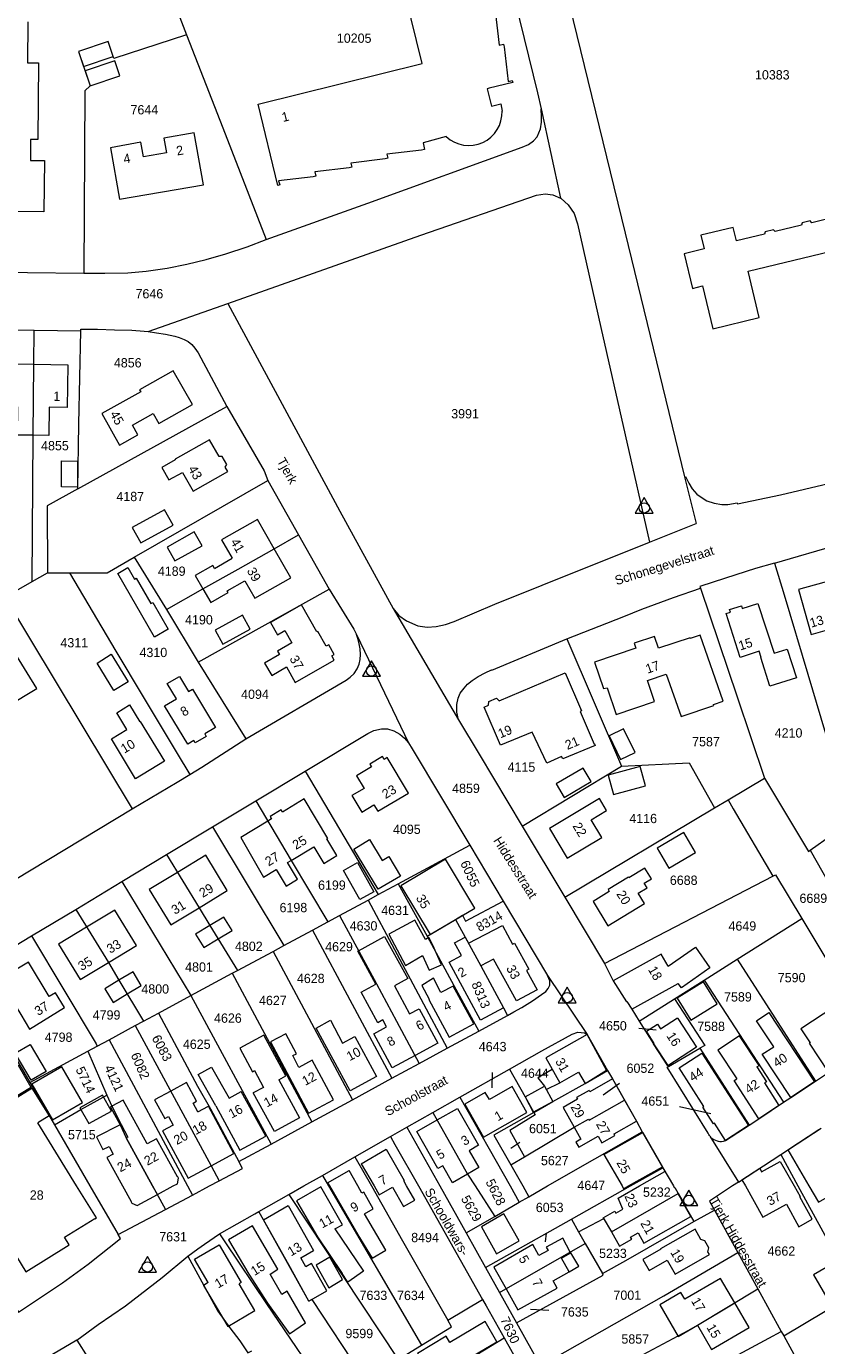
# Model space of a CAD drawing. Header units: metres. Extents: x 195864 to 198202, y 543264 to 544906.
# Tile 7 of 57: x 196071 to 196224, y 543469 to 543724. Entities that reach past the tile are written whole.
import ezdxf
from ezdxf.enums import TextEntityAlignment as Align

# ---------------------------------------------------------------- set-up
doc = ezdxf.new("R2010")
doc.units = ezdxf.units.M
doc.header["$MEASUREMENT"] = 0
for name, color, linetype, lineweight in [('Level 1', 7, 'Continuous', 0), ('Level 10', 7, 'Continuous', 0), ('Level 11', 7, 'Continuous', 0), ('Level 2', 7, 'Continuous', 0), ('Level 31', 7, 'Continuous', 0), ('Level 32', 7, 'Continuous', 0), ('Level 34', 7, 'Continuous', 0)]:
    doc.layers.add(name, color=color, linetype=linetype, lineweight=lineweight)
doc.styles.add('Style-CHAR_FAST_FONT', font='CHAR_FAST_FONT.shx')

# ---------------------------------------------------------------- blocks, each defined once
blk = doc.blocks.new('DC')
at = {"layer": 'Level 10', "color": 7, "linetype": 'Continuous', "lineweight": 0, "flags": 128}
blk.add_lwpolyline([(-1.84, -0.9), (1.63, -0.9), (-0.11, 2.1), (-1.84, -0.9)], dxfattribs=at)
at = {"layer": 'Level 10', "color": 7, "linetype": 'Continuous', "lineweight": 0}
blk.add_circle((-0.11, 0.11), 1, dxfattribs=at)

msp = doc.modelspace()

# ---------------------------------------------------------------- linework, layer by layer
at = {"layer": 'Level 1', "color": 7, "linetype": 'Continuous', "lineweight": 0}
for p, q in [((196095.02, 543740.85), (196102.07, 543722.71)), ((196170.63, 543708.39), (196174.39, 543691.1)), ((196094.61, 543665.3), (196110.02, 543670.74)), ((196072.57, 543665.58), (196081.61, 543665.45)), ((196081.05, 543634.89), (196109.87, 543650.83)), ((196091.94, 543621.68), (196117.77, 543636.47)), ((196117.77, 543636.47), (196123.71, 543625.97)), ((196198.41, 543637.23), (196200.61, 543628.18)), ((196191.64, 543624.59), (196200.61, 543628.18)), ((196123.71, 543625.97), (196129.65, 543615.47)), ((196215.82, 543620.53), (196228.65, 543624.23)), ((196091.94, 543621.68), (196098.14, 543611.51)), ((196072.17, 543616.93), (196075.15, 543618.66)), ((196075.15, 543618.66), (196079.39, 543618.66)), ((196066.91, 543613.89), (196072.17, 543616.93)), ((196104.32, 543601.36), (196129.65, 543615.47)), ((196066.91, 543613.89), (196091.5, 543572.94)), ((196098.14, 543611.51), (196104.32, 543601.36)), ((196142.03, 543611.71), (196154.69, 543590.22)), ((196134.92, 543606.68), (196144.98, 543585.72)), ((196175.59, 543605.87), (196186.22, 543581.21)), ((196104.32, 543601.36), (196113.55, 543586.49)), ((196115.48, 543574.54), (196124.99, 543580.27)), ((196124.99, 543580.27), (196139.14, 543556.38)), ((196167, 543569.63), (196186.22, 543581.21)), ((196206.82, 543574.71), (196213.88, 543578.92)), ((196107.06, 543569.46), (196115.48, 543574.54)), ((196204.19, 543573.15), (196206.82, 543574.71)), ((196050.49, 543548.18), (196091.5, 543572.94)), ((196175.22, 543555.89), (196204.19, 543573.15)), ((196098.2, 543564.12), (196107.06, 543569.46)), ((196107.06, 543569.46), (196120.89, 543546.54)), ((196167, 543569.63), (196175.22, 543555.89)), ((196222.72, 543564.96), (196226.92, 543567.95)), ((196089.56, 543558.92), (196098.2, 543564.12)), ((196143.01, 543558.47), (196156.84, 543565.92)), ((196156.84, 543565.92), (196163.31, 543555.09)), ((196080.6, 543553.52), (196089.56, 543558.92)), ((196089.56, 543558.92), (196102.91, 543536.85)), ((196182.91, 543543.03), (196215.48, 543559.92)), ((196137.18, 543555.32), (196139.14, 543556.38)), ((196139.14, 543556.38), (196143.01, 543558.47)), ((196143.01, 543558.47), (196148.57, 543548.31)), ((196072.07, 543548.37), (196080.6, 543553.52)), ((196131.63, 543552.33), (196137.18, 543555.32)), ((196137.18, 543555.32), (196152.47, 543526.66)), ((196163.31, 543555.09), (196171.9, 543540.72)), ((196175.22, 543555.89), (196182.91, 543543.03)), ((196126.42, 543549.52), (196129.38, 543551.12)), ((196129.38, 543551.12), (196131.63, 543552.33)), ((196148.57, 543548.31), (196154.08, 543551.57)), ((196208.55, 543543.86), (196221.07, 543551.77)), ((196221.07, 543551.77), (196235.29, 543527.99)), ((196120.89, 543546.54), (196126.42, 543549.52)), ((196126.42, 543549.52), (196141.76, 543520.83)), ((196059.6, 543540.86), (196072.07, 543548.37)), ((196118.78, 543545.4), (196120.89, 543546.54)), ((196111.9, 543541.69), (196118.78, 543545.4)), ((196118.78, 543545.4), (196134.17, 543516.7)), ((196202.19, 543539.84), (196208.55, 543543.86)), ((196208.55, 543543.86), (196223.72, 543520.26)), ((196059.6, 543540.86), (196071.72, 543520.03)), ((196102.91, 543536.85), (196110.9, 543541.16)), ((196110.9, 543541.16), (196111.9, 543541.69)), ((196110.9, 543541.16), (196126.27, 543512.4)), ((196171.9, 543540.72), (196179.54, 543529.34)), ((196196.46, 543536.23), (196202.19, 543539.84)), ((196202.19, 543539.84), (196217.55, 543516.2)), ((196096.63, 543533.46), (196102.87, 543536.83)), ((196102.87, 543536.83), (196102.91, 543536.85)), ((196102.87, 543536.83), (196118.4, 543508.12)), ((196189.63, 543531.91), (196196.46, 543536.23)), ((196093.72, 543531.89), (196096.63, 543533.46)), ((196087.05, 543528.29), (196092.11, 543531.02)), ((196092.11, 543531.02), (196093.72, 543531.89)), ((196158.58, 543529.98), (196164.14, 543533)), ((196084.79, 543527.08), (196087.05, 543528.29)), ((196087.05, 543528.29), (196102.25, 543500)), ((196152.47, 543526.66), (196158.58, 543529.98)), ((196179.54, 543529.34), (196183.5, 543522.36)), ((196071.72, 543520.03), (196082.93, 543526.07)), ((196082.93, 543526.07), (196084.79, 543527.08)), ((196082.93, 543526.07), (196086.66, 543517.6)), ((196147.08, 543523.72), (196152.47, 543526.66)), ((196195.27, 543523.11), (196201.38, 543526.64)), ((196201.38, 543526.64), (196210.9, 543511.8)), ((196141.76, 543520.83), (196147.08, 543523.72)), ((196134.17, 543516.7), (196141.76, 543520.83)), ((196154.95, 543517.2), (196164.5, 543522.62)), ((196061.01, 543512.56), (196072.18, 543519.24)), ((196071.72, 543520.03), (196072.18, 543519.24)), ((196072.18, 543519.24), (196076.48, 543511.85)), ((196126.27, 543512.4), (196134.17, 543516.7)), ((196149.72, 543514.24), (196154.95, 543517.2)), ((196154.95, 543517.2), (196164.65, 543500)), ((196144.67, 543511.37), (196149.72, 543514.24)), ((196076.48, 543511.85), (196083.37, 543500)), ((196118.4, 543508.12), (196126.27, 543512.4)), ((196141.51, 543509.56), (196144.67, 543511.37)), ((196144.67, 543511.37), (196151.05, 543500)), ((196171.89, 543500), (196190.21, 543510.51)), ((196190.21, 543510.51), (196194.19, 543503.51)), ((196217, 543506.09), (196224.81, 543511.2)), ((196112.16, 543504.73), (196118.4, 543508.12)), ((196134.61, 543505.63), (196141.51, 543509.56)), ((196203.27, 543509.67), (196208.81, 543500.74)), ((196128.33, 543502.06), (196134.61, 543505.63)), ((196134.61, 543505.63), (196137.81, 543500)), ((196164.79, 543504.07), (196167.44, 543505.64)), ((196208.81, 543500.74), (196217, 543506.09)), ((196217, 543506.09), (196220.32, 543500)), ((196164.79, 543504.07), (196167.08, 543500)), ((196187.96, 543500), (196194.19, 543503.51)), ((196194.19, 543503.51), (196196.23, 543500)), ((196095.49, 543500), (196097.97, 543495.48)), ((196102.25, 543500), (196103.19, 543498.25)), ((196103.19, 543498.25), (196106.49, 543500)), ((196106.49, 543500), (196108.37, 543501)), ((196121.81, 543498.34), (196124.72, 543500)), ((196124.72, 543500), (196128.33, 543502.06)), ((196128.33, 543502.06), (196129.53, 543500)), ((196129.53, 543500), (196147.52, 543469.18)), ((196146.9, 543500), (196159.32, 543478.02)), ((196151.05, 543500), (196156.12, 543490.95)), ((196157.9, 543500), (196161.67, 543494.13)), ((196164.65, 543500), (196166.42, 543496.86)), ((196167.08, 543500), (196168.25, 543497.91)), ((196168.25, 543497.91), (196171.89, 543500)), ((196176.52, 543493.56), (196187.96, 543500)), ((196208.81, 543500.74), (196207.68, 543500)), ((196220.32, 543500), (196231.59, 543479.35)), ((196097.97, 543495.48), (196103.19, 543498.25)), ((196116.02, 543495.05), (196121.81, 543498.34)), ((196121.81, 543498.34), (196143, 543466.43)), ((196166.42, 543496.86), (196168.25, 543497.91)), ((196088.83, 543490.63), (196097.97, 543495.48)), ((196115.28, 543494.63), (196116.02, 543495.05)), ((196121.67, 543484.99), (196116.02, 543495.05)), ((196161.67, 543494.13), (196166.42, 543496.86)), ((196200.18, 543493.11), (196204.18, 543495.34)), ((196204.18, 543495.34), (196208.72, 543487.11)), ((196108.42, 543490.75), (196115.28, 543494.63)), ((196156.12, 543490.95), (196161.67, 543494.13)), ((196159.9, 543484.2), (196176.52, 543493.56)), ((196176.52, 543493.56), (196177.9, 543491.14)), ((196156.12, 543490.95), (196159.9, 543484.2)), ((196177.9, 543491.14), (196179.18, 543488.89)), ((196162.6, 543479.4), (196179.18, 543488.89)), ((196179.18, 543488.89), (196182.5, 543483.06)), ((196208.72, 543487.11), (196212.58, 543480.1)), ((196159.9, 543484.2), (196162.6, 543479.4)), ((196212.58, 543480.1), (196217.1, 543471.88)), ((196126.27, 543478.05), (196136.57, 543462.5)), ((196152.61, 543474.01), (196159.32, 543478.02)), ((196162.6, 543479.4), (196165.87, 543473.55)), ((196217.58, 543471.01), (196231.59, 543479.35)), ((196165.87, 543473.55), (196170.55, 543465.22)), ((196217.1, 543471.88), (196217.58, 543471.01)), ((196080.85, 543470.19), (196095.74, 543446.68)), ((196140.44, 543456.58), (196163.49, 543470.63)), ((196163.49, 543470.63), (196170.37, 543458.46)), ((196217.58, 543471.01), (196219.95, 543466.76)), ((196143, 543466.43), (196147.52, 543469.18))]:
    msp.add_line(p, q, dxfattribs=at)
at = {"layer": 'Level 1', "color": 7, "linetype": 'Continuous', "lineweight": 0, "flags": 128}
for points in [[(196157.8, 543760.98), (196169.96, 543711.47), (196170.63, 543708.39)], [(196173.61, 543738.08), (196174.47, 543734.52), (196174.64, 543734.55), (196186.93, 543684.37), (196198.41, 543637.23)], [(196102.07, 543722.71), (196088.01, 543718.14), (196086.9, 543721.4), (196081.16, 543719.5), (196083.4, 543712.87), (196082.38, 543711.88), (196082.21, 543676.62)], [(196102.07, 543722.71), (196109.07, 543704.72), (196117.47, 543683.09)], [(196117.47, 543683.09), (196137.12, 543690.13), (196166.96, 543700.99), (196168.22, 543701.49), (196169.16, 543702.18), (196169.87, 543702.96), (196170.53, 543704.56), (196170.75, 543705.8), (196170.74, 543706.91), (196170.63, 543708.39)], [(196110.02, 543670.74), (196147.38, 543683.93), (196169.73, 543691.68), (196171.41, 543691.97), (196172.94, 543691.77), (196174.39, 543691.1)], [(196174.39, 543691.1), (196174.52, 543691.04), (196175.9, 543689.82), (196177.03, 543688.16), (196177.69, 543686.17), (196182.23, 543666.09), (196191.64, 543624.59)], [(196082.21, 543676.62), (196086.26, 543676.59), (196090.71, 543676.69), (196094.23, 543677.01), (196098.31, 543677.57), (196102.09, 543678.34), (196105.87, 543679.24), (196109.63, 543680.33), (196113.79, 543681.7), (196117.47, 543683.09)], [(196019.82, 543677.25), (196060.32, 543676.85), (196082.21, 543676.62)], [(196110.02, 543670.74), (196120.08, 543652.1), (196131.73, 543630.54), (196142.03, 543611.71)], [(196063.53, 543665.36), (196063.53, 543665.67), (196072.57, 543665.58)], [(196072.17, 543616.93), (196072.37, 543645.26), (196072.51, 543658.97), (196072.57, 543665.58)], [(196081.05, 543634.89), (196081.23, 543647.41), (196081.61, 543665.45)], [(196081.61, 543665.45), (196081.61, 543665.74), (196084.83, 543665.77), (196088.12, 543665.66), (196091.44, 543665.59), (196093.82, 543665.4), (196094.61, 543665.3)], [(196094.61, 543665.3), (196096.23, 543665.08), (196097.97, 543664.78), (196099.78, 543664.4), (196100.63, 543664.16), (196101.6, 543663.8), (196102.36, 543663.37), (196103.06, 543662.82), (196103.68, 543662.11), (196104.31, 543661.17), (196109.87, 543650.83)], [(196109.87, 543650.83), (196117.05, 543638.35), (196117.77, 543636.47)], [(196198.41, 543637.23), (196198.6, 543637.28), (196199.2, 543635.95), (196199.89, 543634.91), (196200.79, 543633.88), (196201.81, 543633.12), (196202.73, 543632.58), (196204.12, 543632.08), (196205.58, 543631.84), (196206.77, 543631.83), (196208.6, 543632.15), (196208.64, 543631.95), (196216.95, 543633.72), (196226.23, 543635.92), (196231.35, 543637.11), (196233.13, 543637.68), (196240.66, 543639.5), (196250.98, 543641.73), (196254.58, 543642.42), (196261.27, 543643.74), (196267.47, 543644.86), (196270.68, 543645.37), (196274.5, 543645.81), (196279.06, 543646.31)], [(196081.05, 543634.89), (196075.07, 543631.62), (196075.15, 543618.66)], [(196098.14, 543611.51), (196105.22, 543615.52), (196112.05, 543619.35), (196119.01, 543623.28), (196123.71, 543625.97)], [(196142.03, 543611.71), (196143.1, 543610.37), (196144.61, 543609.36), (196146.8, 543608.4), (196148.59, 543608.14), (196150.37, 543608.22), (196152.17, 543608.66), (196153.82, 543609.22), (196161.71, 543612.56), (196170.86, 543616.26), (196191.64, 543624.59)], [(196079.39, 543618.66), (196086.67, 543618.66), (196091.94, 543621.68)], [(196215.82, 543620.53), (196212.09, 543619.44), (196206.3, 543617.62), (196201.38, 543615.96), (196201.48, 543615.67)], [(196215.82, 543620.53), (196217.66, 543614.35), (196222.26, 543599.04), (196230.72, 543570.65)], [(196079.39, 543618.66), (196088.4, 543603.45), (196093.64, 543594.65), (196100.25, 543583.66), (196102.68, 543579.6)], [(196129.65, 543615.47), (196134.39, 543607.72), (196134.92, 543606.68)], [(196175.59, 543605.87), (196186.67, 543610.15), (196190.16, 543611.6), (196196.25, 543613.85), (196201.48, 543615.67)], [(196201.48, 543615.67), (196208.58, 543594.67), (196213.88, 543578.92)], [(196113.55, 543586.49), (196132.95, 543597.88), (196133.7, 543598.44), (196134.45, 543599.18), (196135.07, 543600.05), (196135.44, 543600.94), (196135.63, 543601.89), (196135.69, 543602.86), (196135.61, 543603.93), (196135.47, 543604.9), (196135.25, 543605.76), (196134.92, 543606.68)], [(196154.69, 543590.22), (196154.32, 543591.65), (196154.34, 543593.15), (196154.58, 543594.36), (196155, 543595.32), (196155.74, 543596.32), (196156.4, 543597.12), (196157.33, 543597.83), (196158.48, 543598.59), (196159.84, 543599.29), (196161.05, 543599.88), (196161.12, 543599.79), (196175.59, 543605.87)], [(196154.69, 543590.22), (196158.66, 543583.57), (196167, 543569.63)], [(196124.99, 543580.27), (196137.11, 543587.57), (196138.31, 543588.15), (196139.75, 543588.44), (196140.94, 543588.42), (196142.18, 543588.03), (196143.32, 543587.39), (196144.2, 543586.61), (196144.98, 543585.72)], [(196102.68, 543579.6), (196104.99, 543581.01), (196113.55, 543586.49)], [(196144.98, 543585.72), (196145.71, 543584.61), (196156.84, 543565.92)], [(196186.22, 543581.21), (196199.27, 543581.86), (196204.19, 543573.15)], [(196091.5, 543572.94), (196100.23, 543578.11), (196102.68, 543579.6)], [(196213.88, 543578.92), (196222.38, 543564.72), (196222.72, 543564.96)], [(196115.48, 543574.54), (196122.28, 543562.97), (196129.38, 543551.12)], [(196206.82, 543574.71), (196207.83, 543572.98), (196215.48, 543559.92)], [(196098.2, 543564.12), (196104.48, 543553.83), (196106.54, 543550.4), (196111.9, 543541.69)], [(196222.72, 543564.96), (196232.82, 543547.14), (196234.64, 543544.27), (196234.07, 543543.91), (196241.83, 543532.24)], [(196215.48, 543559.92), (196216.02, 543560.2), (196221.07, 543551.77)], [(196080.6, 543553.52), (196086.92, 543543.23), (196088.97, 543539.79), (196093.72, 543531.89)], [(196154.08, 543551.57), (196155.42, 543552.37), (196156.02, 543551.24), (196163.31, 543555.09)], [(196131.63, 543552.33), (196138.77, 543539.12), (196142.66, 543531.87), (196147.08, 543523.72)], [(196154.08, 543551.57), (196158.97, 543542.58), (196163.35, 543534.48), (196164.14, 543533)], [(196072.07, 543548.37), (196084.54, 543527.51), (196084.79, 543527.08)], [(196148.57, 543548.31), (196153.77, 543538.76), (196158.58, 543529.98)], [(196182.91, 543543.03), (196184.56, 543539.72), (196187.15, 543535.65), (196187.25, 543535.71), (196188.19, 543534.23), (196189.63, 543531.91)], [(196164.14, 543533), (196165.39, 543533.68), (196166.89, 543534.56), (196169.01, 543535.84), (196170.74, 543537.02), (196171.53, 543537.66), (196172.03, 543538.23), (196172.31, 543538.86), (196172.32, 543539.67), (196171.9, 543540.72)], [(196196.46, 543536.23), (196202.33, 543527.19), (196201.38, 543526.64)], [(196096.63, 543533.46), (196104.2, 543519.31), (196106.66, 543514.95), (196112.16, 543504.73)], [(196092.11, 543531.02), (196106.8, 543503.91), (196108.37, 543501)], [(196189.63, 543531.91), (196192.37, 543527.49), (196195.27, 543523.11)], [(196164.5, 543522.62), (196170.76, 543526.17), (196176.67, 543529.37), (196177.75, 543529.78), (196179.02, 543529.65), (196179.54, 543529.34)], [(196223.72, 543520.26), (196226.23, 543521.96), (196233.15, 543526.54), (196235.29, 543527.99)], [(196203.27, 543509.67), (196203.2, 543509.76), (196203.08, 543509.94), (196202.94, 543510.2), (196195.02, 543522.97), (196195.27, 543523.11)], [(196164.5, 543522.62), (196167.55, 543517.22), (196169.23, 543514.23)], [(196169.23, 543514.23), (196172.92, 543516.36), (196179.14, 543519.83), (196183.5, 543522.36)], [(196183.5, 543522.36), (196184.43, 543520.72), (196186.75, 543516.61)], [(196217.55, 543516.2), (196218.93, 543517.12), (196223.72, 543520.26)], [(196076.48, 543511.85), (196081.6, 543514.8), (196086.66, 543517.6)], [(196086.66, 543517.6), (196087.62, 543515.42), (196089.41, 543511.9), (196090.68, 543509.43), (196090.4, 543509.29), (196095.49, 543500)], [(196167.44, 543505.64), (196177.06, 543511.35), (196179.84, 543512.96), (196179.97, 543512.72), (196186.75, 543516.61)], [(196186.75, 543516.61), (196189.08, 543512.53), (196190.21, 543510.51)], [(196210.9, 543511.8), (196212.75, 543513.01), (196217.55, 543516.2)], [(196149.72, 543514.24), (196156.42, 543502.31), (196157.9, 543500)], [(196169.23, 543514.23), (196161.53, 543509.86), (196164.79, 543504.07)], [(196169.23, 543514.23), (196169.51, 543513.74), (196164.59, 543510.74), (196167.44, 543505.64)], [(196203.27, 543509.67), (196203.43, 543509.47), (196203.74, 543509.19), (196204.03, 543509), (196204.35, 543508.85), (196204.68, 543508.73), (196204.91, 543508.68), (196205.19, 543508.64), (196205.55, 543508.64), (196205.95, 543508.69), (196206.33, 543508.81), (196210.9, 543511.8)], [(196141.51, 543509.56), (196142.35, 543508.06), (196146.9, 543500)], [(196108.37, 543501), (196112.88, 543503.4), (196112.16, 543504.73)], [(196083.37, 543500), (196087.21, 543493.39), (196088.83, 543490.63)], [(196137.81, 543500), (196143.84, 543489.41), (196152.61, 543474.01)], [(196196.23, 543500), (196196.41, 543499.68), (196196.5, 543499.74), (196197.19, 543498.53)], [(196207.68, 543500), (196203.22, 543497.09), (196204.18, 543495.34)], [(196177.9, 543491.14), (196182.76, 543493.73), (196184.23, 543491.16), (196197.19, 543498.53)], [(196197.19, 543498.53), (196197.88, 543497.34), (196197.78, 543497.28), (196200.18, 543493.11)], [(196182.5, 543483.06), (196187.02, 543485.58), (196200.18, 543493.11)], [(196067.25, 543479.32), (196069.55, 543475.57), (196078.02, 543481.27), (196083.04, 543484.89), (196089.28, 543489.85), (196088.83, 543490.63)], [(196102.31, 543486.4), (196104.24, 543487.84), (196105.52, 543488.76), (196108.42, 543490.75)], [(196108.42, 543490.75), (196109.48, 543489.22), (196117.51, 543477.23), (196130.22, 543458.47), (196124.12, 543454.17)], [(196080.85, 543470.19), (196084.94, 543473.21), (196090.21, 543476.81), (196097.34, 543482.29), (196102.31, 543486.4)], [(196102.31, 543486.4), (196108.1, 543475.8), (196110.44, 543472.59), (196112.38, 543470.07), (196113.92, 543467.69), (196114.71, 543468.14)], [(196126.27, 543478.05), (196125.73, 543477.75), (196121.67, 543484.99)], [(196170.55, 543465.22), (196194.4, 543478.77), (196208.72, 543487.11)], [(196165.87, 543473.55), (196182.68, 543482.75), (196182.5, 543483.06)], [(196190.4, 543467.39), (196199.1, 543472.06), (196200.88, 543473.09), (196212.58, 543480.1)], [(196159.32, 543478.02), (196160, 543476.81), (196163.49, 543470.63)], [(196147.52, 543469.18), (196153.33, 543472.74), (196152.61, 543474.01)], [(196194.55, 543459.75), (196214.69, 543470.58), (196217.1, 543471.88)], [(196080.85, 543470.19), (196067.02, 543462.03), (196067.24, 543461.7)]]:
    msp.add_lwpolyline(points, dxfattribs=at)
at = {"layer": 'Level 11', "color": 7, "linetype": 'Continuous', "lineweight": 13}
for p, q in [((196107.45, 543619.49), (196110.86, 543621.45)), ((196109.92, 543615.16), (196113.32, 543617.11)), ((196197.1, 543532.41), (196200.71, 543526.84)), ((196184.43, 543520.72), (196189.08, 543512.53)), ((196171.63, 543518.66), (196174.24, 543519.93)), ((196104.23, 543514.34), (196106.27, 543515.46)), ((196080.79, 543500), (196073.25, 543512.19)), ((196089.24, 543511.82), (196090.4, 543509.29)), ((196218.4, 543507), (196224.39, 543510.92)), ((196095.49, 543500), (196090.4, 543509.29)), ((196086.66, 543505.53), (196089.69, 543500)), ((196182.8, 543506.1), (196186.3, 543500)), ((196218.4, 543507), (196222.47, 543500)), ((196129.34, 543500.59), (196133.51, 543503)), ((196135.2, 543500), (196133.51, 543503)), ((196135.83, 543504.31), (196138.32, 543500)), ((196187.57, 543500), (196194.1, 543503.68)), ((196189.65, 543500), (196194.61, 543502.82)), ((196216.89, 543504.76), (196219.58, 543500)), ((196096.4, 543498.34), (196099.48, 543500)), ((196099.48, 543500), (196100.28, 543500.43)), ((196129.34, 543500.59), (196129.68, 543500)), ((196144.63, 543500), (196144.06, 543500.99)), ((196209.5, 543501.19), (196210.17, 543500)), ((196219.58, 543500), (196220.75, 543497.94)), ((196182.68, 543493.86), (196184.23, 543491.16)), ((196125.73, 543477.75), (196121.82, 543484.72)), ((196106.23, 543481.3), (196105.31, 543480.76)), ((196125.73, 543477.75), (196129.21, 543479.74)), ((196117.68, 543477.33), (196121.95, 543471.39)), ((196200.88, 543473.09), (196208.09, 543477.41)), ((196121.95, 543471.39), (196125.08, 543473.52))]:
    msp.add_line(p, q, dxfattribs=at)
at = {"layer": 'Level 11', "color": 7, "linetype": 'Continuous', "lineweight": 13, "flags": 128}
for points in [[(196152.3, 543703.02), (196147.83, 543701.83), (196148.11, 543700.56), (196147.49, 543700.42), (196140.82, 543699.63), (196141.02, 543698.83), (196140.49, 543698.7), (196133.84, 543697.91), (196134.04, 543697.11), (196133.51, 543696.98), (196126.85, 543696.2), (196127.05, 543695.4), (196126.52, 543695.27), (196119.87, 543694.48), (196120.07, 543693.68), (196119.68, 543693.59), (196115.88, 543709.28), (196147.64, 543717.15), (196139.04, 543752.07)], [(196071.35, 543725.26), (196071.29, 543717.33), (196073.4, 543717.32), (196073.27, 543702.44), (196071.89, 543702.45), (196071.85, 543698.42), (196074.54, 543698.4), (196074.45, 543688.5), (196038.23, 543688.81), (196038.23, 543688.61), (196028.13, 543688.69), (196028.22, 543698.79), (196028.42, 543698.79), (196028.65, 543722.98), (196028.76, 543722.98), (196028.85, 543733.05)], [(196161.76, 543727.36), (196162.55, 543720.69), (196163.35, 543720.88), (196163.47, 543720.38), (196164.26, 543713.7), (196165.06, 543713.9), (196165.16, 543713.5), (196160.58, 543712.38), (196160.22, 543712.29), (196161.04, 543708.94), (196162.88, 543709.38), (196163.1, 543707.98)], [(196087.87, 543718.53), (196086.9, 543721.4), (196081.16, 543719.5), (196082.13, 543716.62), (196087.87, 543718.53)], [(196089.13, 543714.81), (196088.16, 543717.68), (196082.42, 543715.78), (196083.4, 543712.87), (196089.13, 543714.81)], [(196105.3, 543693.69), (196103.53, 543703.74), (196097.65, 543702.71), (196098.15, 543699.87), (196093.72, 543699.09), (196093.22, 543701.93), (196087.32, 543700.88), (196089.05, 543690.92), (196105.3, 543693.69)], [(196228.14, 543687.62), (196223.03, 543686.37), (196222.7, 543686.71), (196221.15, 543686.34), (196221.01, 543685.88), (196215.9, 543684.64), (196215.58, 543684.98), (196214.02, 543684.61), (196213.89, 543684.15), (196208.45, 543682.83), (196207.82, 543685.45), (196201.54, 543683.93), (196202.18, 543681.31), (196198.31, 543680.37), (196199.9, 543673.67), (196201.88, 543674.14), (196203.86, 543665.81), (196212.86, 543668.04), (196210.73, 543676.97), (196246.05, 543685.52)], [(196079.06, 543658.87), (196078.97, 543650.63), (196075.46, 543650.67), (196075.4, 543645.23), (196072.37, 543645.26), (196069.34, 543645.29), (196069.39, 543650.75), (196065.88, 543650.79), (196065.96, 543659.07), (196072.51, 543658.97), (196079.06, 543658.87)], [(196103.23, 543651.21), (196099.49, 543657.74), (196092.96, 543654.06), (196093.18, 543653.67), (196085.68, 543649.44), (196089.09, 543643.35), (196092.64, 543645.32), (196091.58, 543647.23), (196095.6, 543649.46), (196096.69, 543647.51), (196103.23, 543651.21)], [(196110.02, 543638.24), (196109.53, 543639.09), (196109.82, 543639.59), (196108.96, 543641.11), (196108.38, 543641.11), (196106.52, 543644.38), (196099.83, 543640.59), (196099.88, 543640.5), (196097.27, 543639.02), (196098.64, 543636.6), (196101.25, 543638.07), (196103.3, 543634.45), (196110.02, 543638.24)], [(196080.98, 543640.25), (196080.94, 543635.2), (196077.84, 543635.24), (196077.88, 543640.28), (196080.98, 543640.25)], [(196099.45, 543627.85), (196097.8, 543630.84), (196091.56, 543627.39), (196093.21, 543624.42), (196099.45, 543627.85)], [(196113.32, 543617.11), (196115.25, 543613.7), (196122.23, 543617.63), (196119.01, 543623.28), (196115.78, 543628.93), (196108.84, 543625.02), (196110.86, 543621.45)], [(196105.07, 543623.88), (196103.54, 543626.57), (196098.29, 543623.61), (196099.78, 543620.92), (196105.07, 543623.88)], [(196107.45, 543619.49), (196107.14, 543620.04), (196103.73, 543618.12), (196105.22, 543615.52), (196106.72, 543612.92), (196110.1, 543614.84), (196109.92, 543615.16)], [(196098.52, 543607.72), (196095.84, 543606.18), (196088.74, 543618.51), (196090.72, 543619.64), (196092.01, 543617.4), (196092.3, 543617.57), (196095.12, 543612.68), (196095.53, 543612.92), (196098.52, 543607.72)], [(196230.87, 543605.2), (196229.9, 543608.67), (196230.22, 543608.76), (196229.17, 543612.51), (196228.59, 543612.35), (196227.22, 543617.27), (196220.43, 543615.4), (196222.9, 543606.71), (196226.94, 543607.85), (196227.92, 543604.38), (196230.87, 543605.2)], [(196130.61, 543602.82), (196129.55, 543604.7), (196129.07, 543604.43), (196127.44, 543607.3), (196127.25, 543607.19), (196124.29, 543612.42), (196118.3, 543609.01), (196119.65, 543606.63), (196121.09, 543607.45), (196122.45, 543605.07), (196119.65, 543603.47), (196120.02, 543602.81), (196117.15, 543601.18), (196118.53, 543598.76), (196121.37, 543600.43), (196123.05, 543597.42), (196130.6, 543601.73), (196130.13, 543602.55), (196130.61, 543602.82)], [(196220.05, 543598.34), (196214.91, 543596.69), (196213.12, 543602.24), (196213.23, 543602.27), (196212.84, 543603.46), (196209.16, 543602.27), (196206.42, 543610.73), (196207.26, 543611), (196207.09, 543611.52), (196209.39, 543612.26), (196209.56, 543611.74), (196212.6, 543612.72), (196215.72, 543603.07), (196218.24, 543603.88), (196220.05, 543598.34)], [(196114.35, 543607.75), (196112.86, 543610.45), (196107.58, 543607.54), (196109.05, 543604.85), (196114.35, 543607.75)], [(196039.3, 543590.79), (196031.98, 543586.32), (196038.66, 543575.52), (196073.08, 543596.24), (196066.44, 543607.05), (196059.09, 543602.71), (196059.73, 543601.66), (196055.36, 543599), (196056.42, 543597.24), (196050.86, 543593.91)], [(196205.86, 543593.77), (196201.41, 543606.54), (196199.51, 543605.91), (196199.46, 543606.06), (196193.38, 543604.03), (196192.61, 543606.33), (196188.64, 543604.99), (196188.96, 543604.04), (196180.97, 543601.34), (196182.73, 543596.24), (196183.41, 543596.4), (196185.17, 543591.24), (196192.56, 543593.75), (196191.21, 543597.77), (196194.84, 543599.03), (196197.71, 543590.82), (196204.04, 543592.93), (196203.97, 543593.14), (196205.86, 543593.77)], [(196090.73, 543597.51), (196087.97, 543595.85), (196084.73, 543601.18), (196087.49, 543602.89), (196090.73, 543597.51)], [(196107.66, 543588.72), (196105.56, 543587.46), (196105.84, 543586.99), (196103.72, 543585.72), (196103.44, 543586.19), (196102.28, 543585.49), (196097.8, 543592.91), (196100.08, 543594.27), (196098.31, 543597.24), (196100.7, 543598.58), (196102.46, 543595.64), (196103.22, 543596.1), (196107.66, 543588.72)], [(196181.09, 543585.25), (196174.85, 543582.63), (196174.62, 543583.12), (196171.76, 543581.83), (196168.91, 543587.78), (196162.8, 543585.26), (196159.64, 543592.65), (196160.49, 543593.01), (196160.52, 543593.72), (196162.03, 543594.36), (196162.56, 543593.89), (196175.28, 543599.3), (196178.45, 543591.92), (196178.17, 543591.8), (196180.88, 543585.49), (196180.97, 543585.53), (196181.09, 543585.25)], [(196097.77, 543582.16), (196092.19, 543578.79), (196087.51, 543586.5), (196090.49, 543588.3), (196088.56, 543591.56), (196091.02, 543593.06), (196093, 543589.81), (196093.08, 543589.86), (196097.77, 543582.16)], [(196188.83, 543583.87), (196186.6, 543588.45), (196183.8, 543587.08), (196186.03, 543582.5), (196188.83, 543583.87)], [(196145.01, 543576.03), (196140.88, 543582.88), (196140.27, 543582.53), (196139.95, 543583.09), (196137.49, 543581.64), (196137.82, 543581.09), (196134.93, 543579.38), (196136.4, 543576.93), (196134.04, 543575.52), (196135.95, 543572.31), (196138.31, 543573.72), (196139.04, 543572.51), (196145.01, 543576.03)], [(196180.32, 543578.28), (196178.78, 543580.83), (196173.55, 543577.78), (196175.12, 543575.19), (196180.32, 543578.28)], [(196190.83, 543577.44), (196189.78, 543581.15), (196183.63, 543579.49), (196184.64, 543575.72), (196190.83, 543577.44)], [(196131.14, 543563.91), (196129.2, 543567.14), (196129.37, 543567.24), (196124.78, 543574.88), (196120.62, 543572.35), (196120.35, 543572.8), (196118.21, 543571.5), (196118.49, 543571.04), (196117.79, 543570.61), (196112.58, 543567.43), (196116.95, 543559.75), (196119.39, 543561.23), (196121.33, 543558.04), (196123.52, 543559.35), (196121.6, 543562.56), (196122.28, 543562.97), (196126.66, 543565.61), (196128.59, 543562.39), (196131.14, 543563.91)], [(196183.28, 543572.62), (196181.92, 543574.94), (196172.25, 543569.15), (196175.66, 543563.42), (196182.38, 543567.42), (196180.32, 543570.85), (196183.28, 543572.62)], [(196143.46, 543559.92), (196139.11, 543557.4), (196134.41, 543565.18), (196137.42, 543567.03), (196139.89, 543562.95), (196141.18, 543563.72), (196143.46, 543559.92)], [(196200.53, 543564.53), (196198.27, 543568.4), (196193.07, 543565.33), (196195.37, 543561.47), (196200.53, 543564.53)], [(196109.93, 543557.15), (196105.76, 543563.98), (196100.3, 543560.68), (196094.84, 543557.38), (196099.04, 543550.51), (196104.48, 543553.83), (196109.93, 543557.15)], [(196138.26, 543556.91), (196135.56, 543555.42), (196132.42, 543561.05), (196135.14, 543562.56), (196138.26, 543556.91)], [(196157.81, 543553.78), (196152.13, 543563.25), (196143.51, 543558.06), (196149.16, 543548.66), (196157.81, 543553.78)], [(196191.99, 543559.43), (196190.71, 543561.51), (196187.62, 543559.64), (196187.56, 543559.73), (196183.6, 543557.34), (196183.82, 543556.97), (196180.69, 543555.07), (196183.54, 543550.35), (196190.67, 543554.63), (196189.45, 543556.64), (196191.14, 543557.66), (196190.58, 543558.57), (196191.99, 543559.43)], [(196092.38, 543546.52), (196088.17, 543553.37), (196082.71, 543550.08), (196077.26, 543546.79), (196081.45, 543539.93), (196086.92, 543543.23), (196092.38, 543546.52)], [(196110.89, 543549.43), (196109.27, 543552.04), (196106.54, 543550.4), (196103.81, 543548.75), (196105.42, 543546.14), (196108.15, 543547.79), (196110.89, 543549.43)], [(196151.37, 543542.81), (196149.7, 543546.58), (196148.9, 543548.08), (196148.28, 543547.7), (196146.24, 543551.44), (196141.18, 543548.69), (196144.44, 543542.68), (196147.71, 543544.57), (196148.96, 543541.75), (196151.37, 543542.81)], [(196169.91, 543537.95), (196165.86, 543535.8), (196161.45, 543543.9), (196158.97, 543542.58), (196163.35, 543534.48), (196158.91, 543532.09), (196152.88, 543543.29), (196155.22, 543544.57), (196153.86, 543547.04), (196155.94, 543548.15), (196156.57, 543547), (196163.16, 543550.43), (196165.11, 543546.81), (196165.5, 543547.01), (196168.27, 543541.96), (196167.83, 543541.72), (196169.91, 543537.95)], [(196150.68, 543527.63), (196146.26, 543525.23), (196141.85, 543522.84), (196138.28, 543529.45), (196140.76, 543530.82), (196140.04, 543532.14), (196139.05, 543531.59), (196135.81, 543537.49), (196138.7, 543539.08), (196135.2, 543545.43), (196135.32, 543545.51), (196140.37, 543548.27), (196144.87, 543540.12), (196142.26, 543538.72), (196145.18, 543533.28), (196147.04, 543534.28), (196150.68, 543527.63)], [(196195.24, 543542.53), (196200.52, 543546.22), (196203.31, 543542.23), (196197.78, 543538.35), (196197.19, 543539.19)], [(196078.46, 543534.56), (196076.71, 543537.39), (196075.49, 543536.63), (196071.45, 543543.33), (196065.82, 543539.96), (196069.97, 543533.16), (196070.01, 543533.19), (196071.68, 543530.37), (196078.46, 543534.56)], [(196195.24, 543542.53), (196193.89, 543544.85), (196184.56, 543539.72), (196187.15, 543535.65), (196187.25, 543535.71), (196188.19, 543534.23), (196197.19, 543539.19)], [(196093.27, 543538.82), (196091.7, 543541.45), (196088.97, 543539.79), (196086.24, 543538.14), (196087.83, 543535.51), (196090.55, 543537.17), (196093.27, 543538.82)], [(196157.6, 543531.37), (196153.64, 543538.69), (196151.23, 543537.44), (196149.82, 543540.18), (196147.59, 543538.81), (196149.01, 543536.16), (196148.92, 543536.11), (196152.88, 543528.81), (196157.6, 543531.37)], [(196204.68, 543535.25), (196202.06, 543539.5), (196196.94, 543536.35), (196199.58, 543532.1), (196204.68, 543535.25)], [(196223.55, 543520.15), (196218.93, 543517.12), (196213.42, 543525.49), (196215.64, 543526.94), (196212.34, 543531.97), (196214.73, 543533.56), (196223.55, 543520.15)], [(196233.15, 543526.54), (196229.42, 543532.18), (196229.25, 543532.07), (196227.5, 543534.71), (196220.91, 543530.39), (196222.68, 543527.72), (196222.51, 543527.61), (196226.23, 543521.96), (196233.15, 543526.54)], [(196138.83, 543521.21), (196133.7, 543518.43), (196127.14, 543530.52), (196129.87, 543532.11), (196132.22, 543527.64), (196134.62, 543528.9), (196138.83, 543521.21)], [(196192.37, 543527.49), (196192.54, 543527.6), (196191.02, 543529.94), (196193.16, 543531.33), (196193.75, 543530.42), (196197.01, 543532.54), (196197.1, 543532.41)], [(196119.89, 543520.57), (196121.24, 543521.3), (196117, 543529.18), (196112.33, 543526.67), (196114.79, 543522.11), (196115.18, 543522.32), (196116.93, 543519.08), (196114.93, 543518)], [(196122.59, 543525.23), (196123.29, 543525.6), (196121.26, 543529.43), (196118.3, 543527.86)], [(196179.54, 543529.34), (196171.54, 543524.79), (196174.24, 543519.93), (196177.89, 543522.02), (196179.14, 543519.83)], [(196179.14, 543519.83), (196183.31, 543522.38), (196179.54, 543529.34)], [(196212.39, 543523.03), (196212.83, 543523.32), (196209.05, 543529.03), (196204.85, 543526.25), (196208.5, 543520.74)], [(196074.87, 543522.13), (196071.97, 543520.45), (196068.92, 543525.68), (196071.8, 543527.37), (196074.87, 543522.13)], [(196118.3, 543527.86), (196125.62, 543514.08), (196130.45, 543516.68)], [(196200.71, 543526.84), (196195.16, 543523.28), (196192.37, 543527.49)], [(196210.75, 543511.7), (196206.33, 543508.81), (196204.19, 543512.16), (196204.01, 543512.05), (196201.95, 543515.26), (196202.14, 543515.38), (196197.37, 543522.84), (196201.75, 543525.72), (196210.75, 543511.7)], [(196072.02, 543519.04), (196069.54, 543523.29), (196066.95, 543521.77), (196069.43, 543517.53), (196072.02, 543519.04)], [(196081.94, 543516.15), (196077.94, 543523.08), (196072.11, 543519.7), (196076.12, 543512.79), (196081.94, 543516.15)], [(196107.7, 543515.5), (196104.28, 543521.54), (196106.89, 543523.02), (196110.31, 543516.98), (196112.64, 543518.3)], [(196130.45, 543516.68), (196126.37, 543524.34), (196123.75, 543522.94), (196122.59, 543525.23)], [(196212.39, 543523.03), (196214.23, 543520.17), (196213.86, 543519.93), (196216.65, 543515.6), (196212.75, 543513.01), (196207.99, 543520.41), (196208.5, 543520.74)], [(196119.89, 543520.57), (196123.93, 543513.17), (196119.04, 543510.54), (196114.93, 543518)], [(196172.8, 543522.52), (196170.01, 543520.95), (196171.27, 543519.3)], [(196184.43, 543520.72), (196180.08, 543518.24), (196179.93, 543518.5), (196177.5, 543517.13), (196177.71, 543516.77), (196174.93, 543515.19), (196177.06, 543511.35), (196178.34, 543509.05), (196177.38, 543508.51), (196177.94, 543507.5), (196181.69, 543509.66), (196182.42, 543508.38), (196184.91, 543509.79), (196184.76, 543510.06), (196189.08, 543512.53)], [(196056.69, 543509.43), (196072.13, 543518.93), (196075.46, 543513.55), (196073.25, 543512.19)], [(196104.23, 543514.34), (196103.31, 543516.02), (196103.99, 543516.39), (196102.06, 543520), (196098.98, 543518.34), (196095.88, 543516.68), (196097.84, 543513.04), (196098.59, 543513.44), (196099.48, 543511.79), (196097.4, 543510.68), (196102.39, 543501.52), (196106.8, 543503.91), (196111.2, 543506.3), (196106.27, 543515.46), (196106.24, 543515.44)], [(196107.7, 543515.5), (196112.33, 543506.91), (196117.37, 543509.64), (196112.64, 543518.3)], [(196167.86, 543514.25), (196165.05, 543519.23), (196160.63, 543516.71), (196159.84, 543518.11), (196155.88, 543515.81), (196159.5, 543509.46), (196167.86, 543514.25)], [(196167.55, 543517.22), (196171.27, 543519.3), (196172.92, 543516.36)], [(196087.51, 543514.49), (196085.78, 543517.57), (196081.4, 543515.14), (196083.13, 543512.08), (196087.51, 543514.49)], [(196100.28, 543500.43), (196100.5, 543501.52), (196100.35, 543501.8), (196100.31, 543501.77), (196096.25, 543509.15), (196094.43, 543508.15), (196089.78, 543516.61), (196087.62, 543515.42), (196087.32, 543515.25), (196089.24, 543511.82), (196084.63, 543509.48), (196085.83, 543507.04), (196087.08, 543507.65), (196087.87, 543506.16), (196086.66, 543505.53)], [(196167.55, 543517.22), (196169.12, 543514.3), (196172.92, 543516.36)], [(196158.61, 543503.58), (196156.42, 543502.31), (196153.52, 543500.64), (196151.61, 543503.93), (196150.68, 543503.39), (196146.62, 543510.53), (196150.55, 543512.77), (196154.48, 543515), (196158.53, 543507.88), (196156.71, 543506.81), (196158.61, 543503.58)], [(196182.8, 543506.1), (196190.3, 543510.33), (196194.1, 543503.68)], [(196135.83, 543504.31), (196140.68, 543507.1), (196144.15, 543501.04), (196144.06, 543500.99)], [(196209.5, 543501.19), (196212.95, 543503.44), (196213.31, 543502.76), (196216.89, 543504.76)], [(196062.48, 543500), (196067.66, 543491.56), (196066.42, 543490.79), (196070.97, 543483.4), (196079.36, 543488.62), (196078.44, 543490.11), (196084.28, 543493.74), (196084.33, 543493.66), (196084.61, 543493.84), (196080.79, 543500)], [(196089.69, 543500), (196091.35, 543496.98), (196091.31, 543496.96), (196091.47, 543496.67), (196092.48, 543496.23), (196096.4, 543498.34), (196095.49, 543500)], [(196129.68, 543500), (196135.16, 543490.57), (196137.97, 543486.02), (196140.62, 543487.56), (196136.47, 543494.59), (196138.17, 543495.55), (196136.32, 543498.8), (196135.99, 543498.61), (196135.2, 543500)], [(196138.32, 543500), (196139.31, 543498.28), (196141.87, 543499.75), (196144, 543496.04), (196146.2, 543497.26), (196144.63, 543500)], [(196182.68, 543493.86), (196184.9, 543495.11), (196185.1, 543494.75), (196186.48, 543495.51), (196185.53, 543497.66), (196189.65, 543500)], [(196186.3, 543500), (196186.61, 543499.46), (196187.57, 543500)], [(196210.17, 543500), (196213.57, 543493.94), (196218.09, 543496.46)], [(196222.47, 543500), (196224.3, 543496.85), (196227.82, 543498.9), (196229.85, 543495.42), (196232.57, 543497), (196230.81, 543500)], [(196130.77, 543491.7), (196132.24, 543492.51), (196128.02, 543499.83), (196123.35, 543497.15), (196127.38, 543490.19), (196132.16, 543483.07)], [(196184.23, 543491.16), (196185.82, 543488.39), (196188.17, 543489.74), (196187.96, 543490.12), (196189.39, 543490.95), (196190.54, 543488.95), (196199.59, 543494.13), (196197.78, 543497.28), (196197.88, 543497.34), (196197.19, 543498.53)], [(196218.09, 543496.46), (196220.49, 543492.09), (196223.11, 543493.56), (196220.67, 543497.9), (196220.75, 543497.94)], [(196121.82, 543484.72), (196116.91, 543493.47), (196121.69, 543496.2), (196126.62, 543487.49)], [(196118.2, 543482.97), (196119.69, 543483.9), (196114.81, 543492.27), (196110.17, 543489.61), (196114.09, 543482.93), (196114.13, 543482.96), (196117.68, 543477.33)], [(196166.41, 543489.39), (196163.42, 543494.62), (196159.08, 543492.13), (196162.03, 543486.88), (196166.41, 543489.39)], [(196130.77, 543491.7), (196136.27, 543483.52), (196133.26, 543481.39), (196132.16, 543483.07)], [(196176.37, 543487.07), (196176.28, 543487.23), (196174.82, 543489.88), (196171.65, 543488.16), (196171.99, 543487.54), (196170.19, 543486.55), (196169.02, 543488.69), (196161.49, 543484.32), (196163.86, 543480.12), (196166.17, 543476.01), (196173.74, 543480.24), (196172.95, 543481.67), (196176.07, 543483.39), (196174.56, 543486.04), (196176.37, 543487.07)], [(196203.21, 543486.75), (196202.93, 543487.25), (196203.06, 543488.04), (196202.32, 543489.36), (196201.56, 543489.68), (196200.43, 543491.67), (196193.76, 543487.85), (196193.81, 543487.76), (196190.33, 543485.78), (196191.56, 543483.66), (196195.02, 543485.65), (196196.56, 543482.97), (196203.21, 543486.75)], [(196106.23, 543481.3), (196103.59, 543485.86), (196108.39, 543488.6), (196112.6, 543481.3), (196112.21, 543481.07)], [(196129.21, 543479.74), (196126.22, 543485.01), (196125.1, 543484.37), (196124.13, 543486.08), (196126.62, 543487.49)], [(196132.19, 543481.89), (196129.74, 543486.26), (196127.1, 543484.68), (196129.58, 543480.31), (196132.19, 543481.89)], [(196176.07, 543483.39), (196177.97, 543484.49), (196176.37, 543487.07)], [(196230.81, 543480.17), (196227.79, 543485.39), (196223.36, 543482.84), (196226.37, 543477.58), (196230.81, 543480.17)], [(196125.08, 543473.52), (196121.53, 543479.65), (196120.48, 543479.04), (196118.2, 543482.97)], [(196208.09, 543477.41), (196205.34, 543482.13), (196198.43, 543478.1)], [(196105.31, 543480.76), (196110.01, 543472.82), (196115.26, 543475.92), (196112.21, 543481.07)], [(196198.43, 543478.1), (196197.67, 543479.4), (196193.59, 543477.02), (196197.14, 543470.91), (196200.88, 543473.09)], [(196200.88, 543473.09), (196203.62, 543468.38), (196210.88, 543472.61), (196208.09, 543477.41)], [(196159.84, 543473.77), (196153.01, 543469.73), (196152.3, 543470.94), (196146.71, 543467.62), (196149.85, 543462.33), (196151.79, 543463.49), (196155.62, 543465.76), (196155.51, 543465.96), (196162.05, 543469.84), (196159.84, 543473.77)]]:
    msp.add_lwpolyline(points, dxfattribs=at)
at = {"layer": 'Level 11', "color": 7, "linetype": 'Continuous', "lineweight": 13}
msp.add_arc((196156.67, 543707.74), 6.43, 227.1831, 2.1422, dxfattribs=at)
at = {"layer": 'Level 31', "color": 7, "linetype": 'Continuous', "lineweight": 0}
for p, q in [((196189.53, 543530.52), (196192.89, 543530.21)), ((196161.2, 543521.97), (196161.11, 543519.02)), ((196185.78, 543519.85), (196182.67, 543517.59)), ((196197.39, 543515.36), (196203.49, 543514.03)), ((196166.52, 543508.39), (196164.8, 543507.27)), ((196171.62, 543490.89), (196171.4, 543489.19)), ((196172.15, 543475.92), (196168.58, 543476.11))]:
    msp.add_line(p, q, dxfattribs=at)

# ---------------------------------------------------------------- block references
at = {"layer": 'Level 10', "color": 7, "linetype": 'Continuous', "lineweight": 0}
for p in [(196190.71, 543631.09), (196137.94, 543599.53), (196175.81, 543536.35), (196175.81, 543536.35), (196199.34, 543497.1), (196094.59, 543484.25)]:
    msp.add_blockref('DC', p, dxfattribs=at)

# ---------------------------------------------------------------- texts
at = {"layer": 'Level 2', "color": 7, "linetype": 'Continuous', "lineweight": 13, "style": 'Style-CHAR_FAST_FONT'}
for s, rotation, p in [('10205', 0, (196134.48, 543722.07)), ('7644', 0, (196093.89, 543708.22)), ('7646', 0, (196094.86, 543672.63)), ('4856', 0, (196090.67, 543659.27)), ('3991', 0, (196155.93, 543649.41)), ('4855', 0, (196076.59, 543643.23)), ('4187', 0, (196091.16, 543633.4)), ('4189', 0, (196099.18, 543618.95)), ('4190', 0, (196104.45, 543609.55)), ('4311', 0, (196080.33, 543605.11)), ('4310', 0, (196095.63, 543603.23)), ('4094', 0, (196115.29, 543595.14)), ('7587', 0, (196202.54, 543585.96)), ('4210', 0, (196218.52, 543587.66)), ('4115', 0, (196166.84, 543581.05)), ('4859', 0, (196156.11, 543576.93)), ('4116', 0, (196190.39, 543571.1)), ('4095', 0, (196144.67, 543569.01)), ('6055', 294.9548, (196156.9, 543560.43)), ('6199', 0, (196130.17, 543558.21)), ('6688', 0, (196198.23, 543559.16)), ('6689', 0, (196223.31, 543555.67)), ('6198', 0, (196122.72, 543553.87)), ('4631', 0, (196142.39, 543553.33)), ('4630', 0, (196136.29, 543550.33)), ('8314', 29.3073, (196160.62, 543551.23)), ('4649', 0, (196209.58, 543550.31)), ('4802', 0, (196114.1, 543546.38)), ('4629', 0, (196131.55, 543546.3)), ('4801', 0, (196104.46, 543542.37)), ('4628', 0, (196126.08, 543540.16)), ('7590', 0, (196219.11, 543540.31)), ('4800', 0, (196095.99, 543538.12)), ('8313', 293.0783, (196159, 543536.99)), ('4627', 0, (196118.75, 543535.9)), ('7589', 0, (196208.72, 543536.59)), ('4799', 0, (196086.58, 543533.09)), ('4626', 0, (196110.05, 543532.48)), ('4650', 0, (196184.54, 543530.99)), ('7588', 0, (196203.53, 543530.89)), ('4798', 0, (196077.3, 543528.79)), ('6083', 297.8466, (196097.31, 543526.69)), ('4625', 0, (196104.02, 543527.43)), ('6082', 293.0783, (196093.11, 543523.26)), ('4643', 0, (196161.27, 543526.97)), ('5714', 295.515, (196082.51, 543520.53)), ('4121', 294.9754, (196088.04, 543520.86)), ('6052', 0, (196189.86, 543522.79)), ('4644', 0, (196169.43, 543521.83)), ('4651', 0, (196192.73, 543516.43)), ('5715', 0, (196081.79, 543509.92)), ('6051', 0, (196170.99, 543511.11)), ('5627', 0, (196173.29, 543504.92)), ('5628', 296.7187, (196161.86, 543498.8)), ('4647', 0, (196180.35, 543500.13)), ('5629', 299.5886, (196157.18, 543495.66)), ('5232', 0, (196193.03, 543498.81)), ('6053', 0, (196172.3, 543495.85)), ('7631', 0, (196099.45, 543490.18)), ('8494', 0, (196148.19, 543490.03)), ('5233', 0, (196184.54, 543486.97)), ('4662', 0, (196217.13, 543487.42)), ('7633', 0, (196138.2, 543478.85)), ('7634', 0, (196145.45, 543478.83)), ('7001', 0, (196187.32, 543478.88)), ('7630', 294.5716, (196164.64, 543472.12)), ('7635', 0, (196177.16, 543475.64)), ('9599', 0, (196135.47, 543471.46)), ('5857', 0, (196188.86, 543470.4))]:
    msp.add_text(s, height=1.8, rotation=rotation, dxfattribs=at).set_placement(p, align=Align.MIDDLE_CENTER)
msp.add_text('10383', height=1.8, dxfattribs=at).set_placement((196215.37, 543714.98), align=Align.MIDDLE_CENTER)
at = {"layer": 'Level 32', "color": 7, "linetype": 'Continuous', "lineweight": 13, "style": 'Style-CHAR_FAST_FONT'}
for s, rotation, p in [('1', 13.939, (196120.72, 543705.84)), ('4', 10.0179, (196090, 543697.79)), ('2', 9.905, (196100.25, 543699.36)), ('1', 359.3697, (196076.27, 543651.91)), ('45', 299.2048, (196087.15, 543649.36)), ('43', 299.5388, (196102.29, 543638.76)), ('41', 299.5388, (196110.49, 543624.64)), ('39', 299.5388, (196113.66, 543619.04)), ('13', 15.7172, (196222.9, 543608.01)), ('15', 17.8735, (196209.17, 543603.59)), ('37', 299.1548, (196121.91, 543602.03)), ('17', 19.1414, (196191.23, 543599.1)), ('8', 30.7967, (196101.53, 543590.77)), ('19', 22.4082, (196162.76, 543586.59)), ('21', 22.7697, (196175.73, 543584.35)), ('10', 31.1308, (196090.02, 543583.63)), ('23', 30.5411, (196140.54, 543574.84)), ('22', 301.0031, (196176.67, 543569.65)), ('25', 31.0522, (196123.23, 543565)), ('27', 31.2095, (196117.93, 543561.81)), ('29', 31.3372, (196105.19, 543555.72)), ('35', 301.0031, (196146.36, 543555.73)), ('20', 301.2585, (196185.15, 543556.5)), ('31', 31.3862, (196099.81, 543552.44)), ('33', 31.0522, (196087.29, 543544.91)), ('35', 31.1308, (196081.75, 543541.57)), ('2', 28.6151, (196155.17, 543540.27)), ('33', 298.487, (196163.83, 543542.14)), ('18', 300.2565, (196191.27, 543541.89)), ('37', 31.7201, (196073.35, 543532.87)), ('4', 27.3341, (196152.28, 543533.76)), ('6', 28.2309, (196147.02, 543530.01)), ('8', 28.8209, (196141.45, 543526.92)), ('16', 302.959, (196194.81, 543529.05)), ('10', 27.6412, (196133.6, 543524.13)), ('40', 33.1656, (196216.25, 543522.86)), ('31', 299.0768, (196173.32, 543524.15)), ('44', 33.2929, (196200, 543520.08)), ('12', 28.1029, (196125.01, 543519.36)), ('42', 33.1656, (196210.81, 543517.77)), ('14', 28.359, (196117.6, 543515.18)), ('16', 28.4094, (196110.78, 543513.03)), ('29', 299.0268, (196176.3, 543515.29)), ('1', 29.7946, (196162.28, 543512.49)), ('20', 28.0253, (196100.17, 543507.91)), ('18', 28.6928, (196103.83, 543509.84)), ('27', 299.0768, (196181.21, 543511.97)), ('3', 30.4627, (196155.82, 543507.73)), ('24', 27.4622, (196089.23, 543502.64)), ('22', 28.743, (196094.47, 543503.89)), ('5', 30.1286, (196151.05, 543505.05)), ('25', 299.7946, (196185.16, 543504.5)), ('7', 29.7946, (196139.9, 543500.06)), ('28', 0, (196071.73, 543497.35)), ('23', 293.8229, (196186.72, 543498.05)), ('37', 29.1269, (196214.93, 543496.13)), ('9', 29.4108, (196134.39, 543494.85)), ('11', 28.8209, (196128.31, 543491.77)), ('21', 299.9225, (196189.79, 543492.77)), ('13', 30.9245, (196122.27, 543486.34)), ('19', 299.9225, (196195.58, 543487.17)), ('15', 32.054, (196115.19, 543482.56)), ('5', 298.6151, (196166.23, 543485.97)), ('17', 30.5905, (196108.17, 543480.14)), ('7', 298.8209, (196168.8, 543481.42)), ('17', 300.207, (196199.6, 543477.77)), ('15', 300.207, (196202.58, 543472.65))]:
    msp.add_text(s, height=1.8, rotation=rotation, dxfattribs=at).set_placement(p)
at = {"layer": 'Level 34', "color": 7, "linetype": 'Continuous', "lineweight": 13, "style": 'Style-CHAR_FAST_FONT'}
for s, rotation, p in [('Tjerk', 299.1548, (196119.47, 543640.28)), ('Schonegevelstraat', 17.4566, (196185.24, 543616.22)), ('Hiddesstraat', 302.1634, (196161.31, 543566.85)), ('Schoolstraat', 28.8209, (196141.04, 543513.47)), ('Schooldwars-', 299.7946, (196148.03, 543498.96)), ('Tjerk Hiddesstraat', 299.8728, (196203.15, 543497.15))]:
    msp.add_text(s, height=1.8, rotation=rotation, dxfattribs=at).set_placement(p)

doc.saveas('drawing.dxf')
